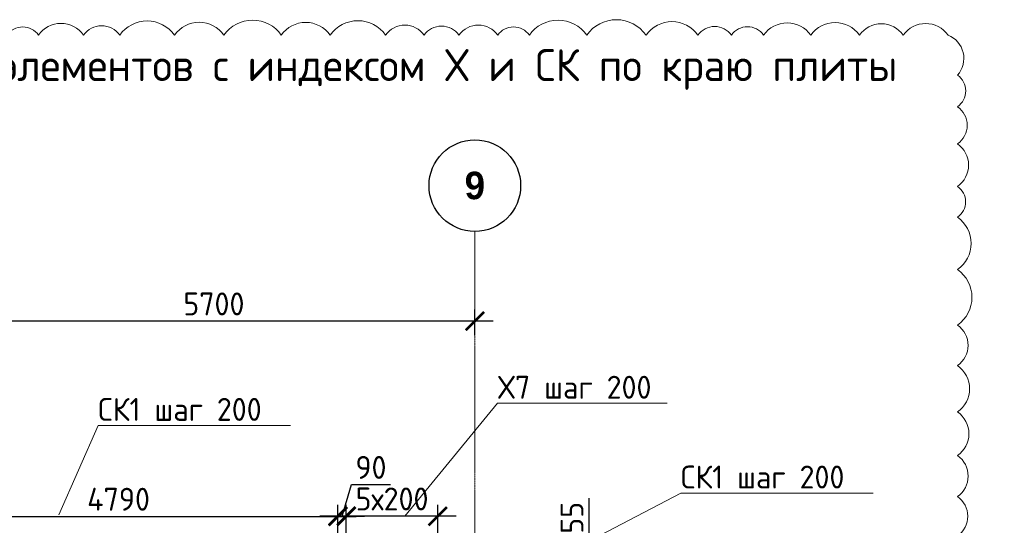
# Model space of a CAD drawing. Header units: millimetres. Extents: x -5898314 to 1055204, y -720802 to 1562611.
# Tile 255 of 256: x -57872 to -47122, y -90069 to -84553. Entities that reach past the tile are written whole.
import ezdxf
from ezdxf import colors
from ezdxf.entities.mleader import LeaderData, LeaderLine
from ezdxf.math import Vec2, Vec3

# ---------------------------------------------------------------- set-up
doc = ezdxf.new("R2010")
doc.units = ezdxf.units.MM
doc.linetypes.add('______5', pattern=[1100, 800, -100, 100, -100])
doc.linetypes.add('осевая', pattern=[50.8, 31.75, -6.35, 6.35, -6.35])
for name, color, linetype, lineweight in [('_0.5', 94, 'Continuous', 50), ('Оси', 40, '______5', 18), ('подоснова', 151, 'Continuous', 5), ('Узлы', 7, 'Continuous', 0)]:
    doc.layers.add(name, color=color, linetype=linetype, lineweight=lineweight)
doc.styles.add('Century Gothic', font='GOTHIC.TTF')
doc.styles.add('GOST-2.304_Type-B', font='GOST_Common.ttf')
doc.dimstyles.new('СПДС', dxfattribs={"dimscale": 100, "dimtxt": 2.5, "dimasz": 2, "dimexe": 1.25, "dimexo": 0, "dimtad": 1, "dimdec": 0, "dimrnd": 5, "dimtxsty": 'GOST-2.304_Type-B', "dimblk": 'ARCHTICK', "dimcen": 2.5, "dimdle": 2, "dimclrd": 1, "dimclre": 1, "dimclrt": 1, "dimadec": 0, "dimazin": 2, "dimtfac": 0.75, "dimtdec": 0, "dimtmove": 1, "dimatfit": 3, "dimfxl": 1, "dimtfillclr": 256, "dimtolj": 1, "dimarcsym": 1})

# ---------------------------------------------------------------- blocks, each defined once
blk = doc.blocks.new('NSY101')
at = {"color": 0, "linetype": 'ByBlock', "lineweight": -2}
blk.add_circle((0, 0), 50, dxfattribs=at)
blk = doc.blocks.new('СЛОЖНЫЙ_ОБЪЕКТ_16')
at = {"layer": 'Оси', "color": 16, "linetype": 'Continuous', "lineweight": 25, "transparency": 33554687, "xscale": 9.999999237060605, "yscale": 9.999999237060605, "zscale": 9.999999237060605}
blk.add_blockref('NSY101', (31813, -989), dxfattribs=at)
at = {"layer": 'Оси', "color": 16, "linetype": 'Continuous', "lineweight": 25, "transparency": 33554687, "insert": (31813, -989), "char_height": 300, "width": 385, "attachment_point": 5, "style": 'Century Gothic'}
blk.add_mtext('\\A1;{\\fCentury Gothic|i0|b1;\\H300.000000;\\W1.000000;\\C16;9}\\P', dxfattribs=at)
blk = doc.blocks.new('_ArchTick')
at = {"color": 0, "linetype": 'ByBlock', "const_width": 0.15}
blk.add_lwpolyline([(-0.5, -0.5), (0.5, 0.5)], dxfattribs=at)
blk = doc.blocks.new('*D2036')
at = {"layer": '_0.5', "color": 1, "lineweight": -2, "transparency": 16777216}
for p, q in [((-58602, -87999), (-58602, -87716)), ((-52902, -87999), (-52902, -87716)), ((-52702, -87841), (-58802, -87841))]:
    blk.add_line(p, q, dxfattribs=at)
at = {"layer": 'DEFPOINTS', "color": 0, "lineweight": 0, "transparency": 16777216}
for p in [(-58602, -87841), (-58602, -87999), (-52902, -87999)]:
    blk.add_point(p, dxfattribs=at)
at = {"layer": '_0.5', "color": 1, "lineweight": -2, "transparency": 16777216, "xscale": 200, "yscale": 200, "zscale": 200, "rotation": 180}
blk.add_blockref('_ArchTick', (-58602, -87841), dxfattribs=at)
at = {"layer": '_0.5', "color": 1, "lineweight": -2, "transparency": 16777216, "xscale": 200, "yscale": 200, "zscale": 200}
blk.add_blockref('_ArchTick', (-52902, -87841), dxfattribs=at)
at = {"layer": '_0.5', "color": 1, "lineweight": 0, "transparency": 16777216, "insert": (-55752, -87654), "char_height": 250, "attachment_point": 5, "style": 'GOST-2.304_Type-B'}
blk.add_mtext('\\A1;5700', dxfattribs=at)
blk = doc.blocks.new('*D2047')
at = {"layer": '_0.5', "color": 1, "lineweight": -2, "transparency": 16777216}
for p, q in [((-54307, -90727), (-54307, -89845)), ((-53307, -90727), (-53307, -89845)), ((-53107, -89970), (-54507, -89970))]:
    blk.add_line(p, q, dxfattribs=at)
at = {"layer": 'DEFPOINTS', "color": 0, "lineweight": 0, "transparency": 16777216}
for p in [(-54307, -89970), (-54307, -90727), (-53307, -90727)]:
    blk.add_point(p, dxfattribs=at)
at = {"layer": '_0.5', "color": 1, "lineweight": -2, "transparency": 16777216, "xscale": 200, "yscale": 200, "zscale": 200, "rotation": 180}
blk.add_blockref('_ArchTick', (-54307, -89970), dxfattribs=at)
at = {"layer": '_0.5', "color": 1, "lineweight": -2, "transparency": 16777216, "xscale": 200, "yscale": 200, "zscale": 200}
blk.add_blockref('_ArchTick', (-53307, -89970), dxfattribs=at)
at = {"layer": '_0.5', "color": 1, "lineweight": 0, "transparency": 16777216, "insert": (-53807, -89782), "char_height": 250, "attachment_point": 5, "style": 'GOST-2.304_Type-B'}
blk.add_mtext('\\A1;5х200', dxfattribs=at)
blk = doc.blocks.new('*D2048')
at = {"layer": '_0.5', "color": 1, "lineweight": -2, "transparency": 16777216}
for p, q in [((-54352, -89970), (-54249, -89626)), ((-54249, -89626), (-53824, -89626)), ((-54397, -90727), (-54397, -89845)), ((-54307, -90727), (-54307, -89845)), ((-54397, -89970), (-54597, -89970)), ((-54307, -89970), (-54397, -89970)), ((-54307, -89970), (-54397, -89970)), ((-54307, -89970), (-54107, -89970))]:
    blk.add_line(p, q, dxfattribs=at)
at = {"layer": 'DEFPOINTS', "color": 0, "lineweight": 0, "transparency": 16777216}
for p in [(-54397, -89970), (-54397, -90727), (-54307, -90727)]:
    blk.add_point(p, dxfattribs=at)
at = {"layer": '_0.5', "color": 1, "lineweight": -2, "transparency": 16777216, "xscale": 200, "yscale": 200, "zscale": 200}
blk.add_blockref('_ArchTick', (-54397, -89970), dxfattribs=at)
at = {"layer": '_0.5', "color": 1, "lineweight": -2, "transparency": 16777216, "xscale": 200, "yscale": 200, "zscale": 200, "rotation": 180}
blk.add_blockref('_ArchTick', (-54307, -89970), dxfattribs=at)
at = {"layer": '_0.5', "color": 1, "lineweight": 0, "transparency": 16777216, "insert": (-54037, -89438), "char_height": 250, "attachment_point": 5, "style": 'GOST-2.304_Type-B'}
blk.add_mtext('\\A1;90', dxfattribs=at)
blk = doc.blocks.new('*D2068')
at = {"layer": '_0.5', "color": 1, "lineweight": -2, "transparency": 16777216}
for p, q in [((-51654, -90372), (-51654, -89772)), ((-52248, -90927), (-52248, -90172)), ((-53307, -90372), (-52123, -90372)), ((-52248, -90550), (-51654, -90372)), ((-53307, -90727), (-52123, -90727))]:
    blk.add_line(p, q, dxfattribs=at)
at = {"layer": 'DEFPOINTS', "color": 0, "lineweight": 0, "transparency": 16777216}
for p in [(-53307, -90372), (-52248, -90372), (-53307, -90727)]:
    blk.add_point(p, dxfattribs=at)
at = {"layer": '_0.5', "color": 1, "lineweight": -2, "transparency": 16777216, "xscale": 200, "yscale": 200, "zscale": 200}
for p, rotation in [((-52248, -90372), 90), ((-52248, -90727), 270)]:
    blk.add_blockref('_ArchTick', p, dxfattribs=dict(at, rotation=rotation))
at = {"layer": '_0.5', "color": 1, "lineweight": 0, "transparency": 16777216, "insert": (-51842, -90072), "char_height": 250, "attachment_point": 5, "rotation": 90, "style": 'GOST-2.304_Type-B'}
blk.add_mtext('\\A1;355', dxfattribs=at)
blk = doc.blocks.new('_None')
blk = doc.blocks.new('*D2075')
at = {"layer": '_0.5', "color": 1, "lineweight": -2, "transparency": 16777216}
for p, q in [((-59188, -90770), (-59188, -89848)), ((-54398, -90770), (-54398, -89848)), ((-59388, -89973), (-54198, -89973))]:
    blk.add_line(p, q, dxfattribs=at)
at = {"layer": 'DEFPOINTS', "color": 0, "lineweight": 0, "transparency": 16777216}
for p in [(-54398, -89973), (-59188, -90770), (-54398, -90770)]:
    blk.add_point(p, dxfattribs=at)
at = {"layer": '_0.5', "color": 1, "lineweight": -2, "transparency": 16777216, "xscale": 200, "yscale": 200, "zscale": 200, "rotation": 180}
blk.add_blockref('_ArchTick', (-59188, -89973), dxfattribs=at)
at = {"layer": '_0.5', "color": 1, "lineweight": -2, "transparency": 16777216, "xscale": 200, "yscale": 200, "zscale": 200}
blk.add_blockref('_ArchTick', (-54398, -89973), dxfattribs=at)
at = {"layer": '_0.5', "color": 1, "lineweight": 0, "transparency": 16777216, "insert": (-56793, -89785), "char_height": 250, "attachment_point": 5, "style": 'GOST-2.304_Type-B'}
blk.add_mtext('\\A1;4790', dxfattribs=at)

msp = doc.modelspace()

# ---------------------------------------------------------------- linework, layer by layer
at = {"layer": '_0.5', "color": 240, "lineweight": 0, "true_color": 0xed1f24}
msp.add_lwpolyline([(-47632.75, -90184.72, 0.52056705), (-47632.75, -89756.3, 0.52056705), (-47632.75, -89309.31, 0.52056705), (-47632.75, -88832.4, 0.52056705), (-47632.75, -88327.34, 0.52056705), (-47632.75, -87884.94, 0.52056705), (-47632.75, -87279.71, 0.52056705), (-47632.75, -86708.16, 0.52056705), (-47632.75, -86371.52, 0.52056705), (-47632.75, -85907.74, 0.52056705), (-47632.75, -85502.95, 0.52056705), (-47632.75, -85157.47, 0.52056705), (-47736.15, -84721.52, 0.52056705), (-48224.61, -84721.52, 0.52056705), (-48704.45, -84721.52, 0.52056705), (-49234.89, -84721.52, 0.52056705), (-49750.14, -84721.52, 0.52056705), (-50102.21, -84721.52, 0.52056705), (-50466.91, -84721.52, 0.52056705), (-51033.55, -84721.52, 0.52056705), (-51681.05, -84721.52, 0.52056705), (-52307.71, -84721.52, 0.52056705), (-52653.05, -84721.52, 0.52056705), (-53076.15, -84721.52, 0.52056705), (-53457.58, -84721.52, 0.52056705), (-53876.63, -84721.52, 0.52056705), (-54482.63, -84721.52, 0.52056705), (-55015.66, -84721.52, 0.52056705), (-55642.33, -84721.52, 0.52056705), (-56182.03, -84721.52, 0.52056705), (-56779.65, -84721.52, 0.52056705), (-57176.18, -84721.52, 0.52056705), (-57666.62, -84721.52, 0.52056705), (-58010.63, -84721.52, 0.52056705)], format="xyb", dxfattribs=at)
at = {"layer": 'Оси', "color": 16, "linetype": 'осевая', "lineweight": 0, "ltscale": 0.5, "transparency": 33554687}
msp.add_line((-52902.29, -86864.01), (-52902.29, -99591.78), dxfattribs=at)

# ---------------------------------------------------------------- block references
at = {"layer": 'Оси', "color": 16, "linetype": 'Continuous', "lineweight": 25, "transparency": 33554687}
msp.add_blockref('СЛОЖНЫЙ_ОБЪЕКТ_16', (-84715.8, -85374.51), dxfattribs=at)

# ---------------------------------------------------------------- texts
at = {"layer": 'Узлы', "color": 80, "linetype": 'Continuous', "lineweight": 0, "style": 'GOST-2.304_Type-B'}
msp.add_text('Схема расположения элементов с индексом Х и СК по краю плиты', height=350, dxfattribs=at).set_placement((-62540.08, -85223.28))

# ---------------------------------------------------------------- dimensions: what is measured, and where the dimension line sits
at = {"layer": '_0.5', "color": 1, "lineweight": 0}
for base, p1, p2, picture, middle in [((-58602.29, -87841.27), (-52902.29, -87998.73), (-58602.29, -87998.73), '*D2036', (-55752.29, -87653.77)), ((-54397.2, -89969.56), (-54307.2, -90727.41), (-54397.2, -90727.41), '*D2048', (-54186.58, -89438.31)), ((-54397.75, -89972.62), (-59188.21, -90769.86), (-54397.75, -90769.86), '*D2075', (-56792.98, -89785.12))]:
    dim = msp.add_linear_dim(base=base, p1=p1, p2=p2, dimstyle='СПДС', dxfattribs=at)
    dim.commit()
    dim.dimension.update_dxf_attribs({"geometry": picture, "text_midpoint": middle})
dim = msp.add_linear_dim(base=(-54307.2, -89969.56), p1=(-53307.2, -90727.41), p2=(-54307.2, -90727.41), text='5х200', dimstyle='СПДС', dxfattribs=at)
dim.commit()
dim.dimension.update_dxf_attribs({"geometry": '*D2047', "text_midpoint": (-53807.2, -89782.06)})
dim = msp.add_linear_dim(base=(-52247.98, -90372.33), p1=(-53307.2, -90727.41), p2=(-53307.2, -90372.33), angle=90, dimstyle='СПДС', dxfattribs=at)
dim.commit()
dim.dimension.update_dxf_attribs({"geometry": '*D2068', "text_midpoint": (-51841.73, -90309.24)})

# ---------------------------------------------------------------- leaders
at = {"layer": 'подоснова', "color": 2, "lineweight": 0, "ltscale": 0.3}
ml = msp.add_multileader_mtext('Standard', dxfattribs=at)
ml.set_content('Х7 шаг 200 ', color=2, style='GOST-2.304_Type-B')
ml.set_leader_properties(color=256, linetype='ByLayer', lineweight=15)
ml.set_arrow_properties(name='NONE')
ml.build(insert=Vec2(0, 0))
ml.multileader.update_dxf_attribs({"text_left_attachment_type": 6, "text_right_attachment_type": 6, "dogleg_length": 0.1, "arrow_head_size": 18})
ctx = ml.context
ctx.base_point, ctx.char_height, ctx.arrow_head_size, ctx.landing_gap_size, ctx.plane_origin = Vec3(-52655.23, -88738.07), 250, 18, 20, Vec3(-54181.67, -83843.76)
ctx.left_attachment, ctx.right_attachment, ctx.text_align_type = 6, 6, 1
notes = []
notes.append((ctx, [(0, (1, 1, 0), (-52655.33, -88738.07), (1, 0), 0.1, [(2, [(-53666.46, -89969.56)], 0, [])])]))
ctx.mtext.insert, ctx.mtext.alignment, ctx.mtext.flow_direction = Vec3(-51812.13, -88438.07), 2, 5
ml = msp.add_multileader_mtext('Standard', dxfattribs=at)
ml.set_content('СК1 шаг 200 ', color=2, style='GOST-2.304_Type-B')
ml.set_leader_properties(color=256, linetype='ByLayer', lineweight=15)
ml.set_arrow_properties(name='NONE')
ml.build(insert=Vec2(0, 0))
ml.multileader.update_dxf_attribs({"text_left_attachment_type": 6, "text_right_attachment_type": 6, "dogleg_length": 0.1, "arrow_head_size": 18})
ctx = ml.context
ctx.base_point, ctx.char_height, ctx.arrow_head_size, ctx.landing_gap_size, ctx.plane_origin = Vec3(-57016.12, -88979.99), 250, 18, 20, Vec3(-58542.57, -84085.68)
ctx.left_attachment, ctx.right_attachment, ctx.text_align_type = 6, 6, 1
notes.append((ctx, [(0, (1, 1, 0), (-57016.22, -88979.99), (1, 0), 0.1, [(2, [(-57445.03, -89954.47)], 0, [])])]))
ctx.mtext.insert, ctx.mtext.alignment, ctx.mtext.flow_direction = Vec3(-56123.02, -88679.99), 2, 5
ml = msp.add_multileader_mtext('Standard', dxfattribs=at)
ml.set_content('СК1 шаг 200 ', color=2, style='GOST-2.304_Type-B')
ml.set_leader_properties(color=256, linetype='ByLayer', lineweight=15)
ml.set_arrow_properties(name='NONE')
ml.build(insert=Vec2(0, 0))
ml.multileader.update_dxf_attribs({"text_left_attachment_type": 6, "text_right_attachment_type": 6, "dogleg_length": 0.1, "arrow_head_size": 18})
ctx = ml.context
ctx.base_point, ctx.char_height, ctx.arrow_head_size, ctx.landing_gap_size, ctx.plane_origin = Vec3(-50653.77, -89717.78), 250, 18, 20, Vec3(-52180.21, -86090.63)
ctx.left_attachment, ctx.right_attachment, ctx.text_align_type = 6, 6, 1
notes.append((ctx, [(0, (1, 1, 0), (-50653.87, -89717.78), (1, 0), 0.1, [(2, [(-52240.65, -90544.73)], 0, [])])]))
ctx.mtext.insert, ctx.mtext.alignment, ctx.mtext.flow_direction = Vec3(-49760.66, -89417.78), 2, 5
for ctx, leaders in notes:
    for number, flags, end, landing, length, lines in leaders:
        leader = LeaderData()
        leader.index, (leader.has_last_leader_line, leader.has_dogleg_vector, leader.attachment_direction) = number, flags
        leader.last_leader_point, leader.dogleg_vector, leader.dogleg_length = Vec3(end), Vec3(landing), length
        for number, points, colour, breaks in lines:
            line = LeaderLine()
            line.index, line.vertices, line.color, line.breaks = number, Vec3.list(points), colors.encode_raw_color(colour), breaks
            leader.lines.append(line)
        ctx.leaders.append(leader)

doc.saveas('drawing.dxf')
